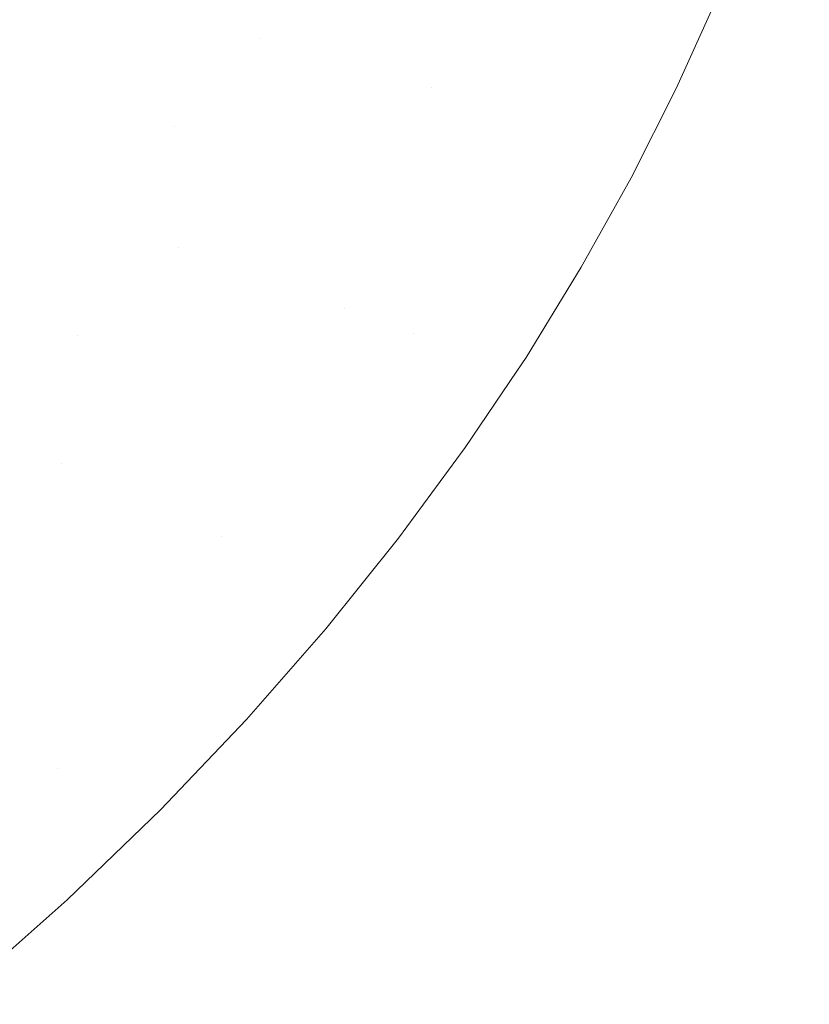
# Model space of a CAD drawing. Header units: centimetres. Extents: x -35.1 to 36.2, y 3.4 to 5.2.
# Tile 239 of 256: x 12.3078 to 12.3933, y 3.7003 to 3.8068. Entities that reach past the tile are written whole.
import ezdxf

# ---------------------------------------------------------------- set-up
doc = ezdxf.new("R2010")
doc.units = ezdxf.units.CM
doc.header["$LTSCALE"] = 2.54
doc.layers.add('Lucido design-1', color=7, linetype='Continuous')

# ---------------------------------------------------------------- blocks, each defined once
blk = doc.blocks.new('Gruppo-4-1')
at = {"color": 7, "linetype": 'Continuous', "lineweight": 9}
blk.add_3dface([(-34.95277, 5.10021, -1872.21551), (-34.95277, 3.50021, -1872.21551), (36.07969, 3.50021, -1872.21551), (36.07969, 5.10021, -1872.21551)], dxfattribs=at)
for points, invisible_edges in [([(36.07969, 5.10021, -1873.01551), (36.07969, 3.50021, -1873.01551), (12.18994, 3.63558, -1873.01551), (12.20771, 3.64312, -1873.01551)], 10), ([(36.07969, 5.10021, -1873.01551), (12.20771, 3.64312, -1873.01551), (12.22457, 3.65113, -1873.01551)], 9), ([(36.07969, 5.10021, -1873.01551), (12.22457, 3.65113, -1873.01551), (12.22936, 3.65366, -1873.01551)], 9), ([(12.22936, 3.65366, -1873.01551), (12.24051, 3.65956, -1873.01551), (36.07969, 5.10021, -1873.01551)], 10), ([(36.07969, 5.10021, -1873.01551), (12.24051, 3.65956, -1873.01551), (12.25551, 3.66832, -1873.01551)], 9), ([(36.07969, 5.10021, -1873.01551), (12.25551, 3.66832, -1873.01551), (12.26958, 3.67738, -1873.01551)], 9), ([(36.07969, 5.10021, -1873.01551), (12.26958, 3.67738, -1873.01551), (12.28275, 3.68666, -1873.01551)], 9), ([(36.07969, 5.10021, -1873.01551), (12.28275, 3.68666, -1873.01551), (12.29033, 3.6924, -1873.01551)], 9), ([(36.07969, 5.10021, -1873.01551), (12.29033, 3.6924, -1873.01551), (12.29558, 3.69667, -1873.01551)], 9), ([(12.29558, 3.69667, -1873.01551), (12.30202, 3.7019, -1873.01551), (36.07969, 5.10021, -1873.01551)], 10), ([(12.30202, 3.7019, -1873.01551), (12.31293, 3.71156, -1873.01551), (36.07969, 5.10021, -1873.01551)], 10), ([(36.07969, 5.10021, -1873.01551), (12.31293, 3.71156, -1873.01551), (12.32303, 3.7213, -1873.01551)], 9), ([(36.07969, 5.10021, -1873.01551), (12.32303, 3.7213, -1873.01551), (12.33235, 3.73108, -1873.01551)], 9), ([(36.07969, 5.10021, -1873.01551), (12.33235, 3.73108, -1873.01551), (12.34094, 3.74089, -1873.01551)], 9), ([(36.07969, 5.10021, -1873.01551), (12.34094, 3.74089, -1873.01551), (12.34882, 3.7507, -1873.01551)], 9), ([(36.07969, 5.10021, -1873.01551), (12.34882, 3.7507, -1873.01551), (12.35603, 3.7605, -1873.01551)], 9), ([(36.07969, 5.10021, -1873.01551), (12.35603, 3.7605, -1873.01551), (12.3616, 3.76877, -1873.01551), (12.36261, 3.77027, -1873.01551)], 9), ([(12.36261, 3.77027, -1873.01551), (12.36858, 3.78001, -1873.01551), (36.07969, 5.10021, -1873.01551)], 10), ([(36.07969, 5.10021, -1873.01551), (12.36858, 3.78001, -1873.01551), (12.37399, 3.7897, -1873.01551)], 9), ([(36.07969, 5.10021, -1873.01551), (12.37399, 3.7897, -1873.01551), (12.37884, 3.79935, -1873.01551)], 9), ([(36.07969, 5.10021, -1873.01551), (12.37884, 3.79935, -1873.01551), (12.38318, 3.80895, -1873.01551)], 9), ([(12.33963, 3.82636, -1873.00872), (12.33035, 3.80576, -1873.00872), (12.33181, 3.81703, -1873.00759)], 11), ([(12.33389, 3.80474, -1873.00978), (12.33035, 3.80576, -1873.00872), (12.33963, 3.82636, -1873.00872), (12.34328, 3.82556, -1873.00978)], 15), ([(12.34328, 3.82556, -1873.00978), (12.34698, 3.82475, -1873.01075), (12.33749, 3.80371, -1873.01075), (12.33389, 3.80474, -1873.00978)], 15), ([(12.34115, 3.80266, -1873.01164), (12.33749, 3.80371, -1873.01075), (12.34698, 3.82475, -1873.01075), (12.35074, 3.82393, -1873.01164)], 15), ([(12.35074, 3.82393, -1873.01164), (12.35454, 3.8231, -1873.01244), (12.34485, 3.8016, -1873.01244), (12.34115, 3.80266, -1873.01164)], 15), ([(12.34485, 3.8016, -1873.01244), (12.35454, 3.8231, -1873.01244), (12.35839, 3.82226, -1873.01315), (12.34859, 3.80053, -1873.01315)], 15), ([(12.34859, 3.80053, -1873.01315), (12.35839, 3.82226, -1873.01315), (12.36228, 3.82142, -1873.01377), (12.35238, 3.79944, -1873.01377)], 15), ([(12.35238, 3.79944, -1873.01377), (12.36228, 3.82142, -1873.01377), (12.36621, 3.82056, -1873.0143)], 11), ([(12.35238, 3.79944, -1873.01377), (12.36621, 3.82056, -1873.0143), (12.34295, 3.77556, -1873.0143)], 11), ([(12.36621, 3.82056, -1873.0143), (12.37016, 3.8197, -1873.01474), (12.34665, 3.77421, -1873.01474), (12.34295, 3.77556, -1873.0143)], 15), ([(12.35038, 3.77285, -1873.01508), (12.34665, 3.77421, -1873.01474), (12.37016, 3.8197, -1873.01474), (12.37414, 3.81883, -1873.01508)], 15), ([(12.37414, 3.81883, -1873.01508), (12.37813, 3.81796, -1873.01532), (12.35412, 3.77149, -1873.01532), (12.35038, 3.77285, -1873.01508)], 15), ([(12.33181, 3.81703, -1873.00759), (12.32686, 3.80676, -1873.00759), (12.32344, 3.80774, -1873.00638), (12.32834, 3.8179, -1873.00638)], 15), ([(12.35787, 3.77012, -1873.01547), (12.35412, 3.77149, -1873.01532), (12.37813, 3.81796, -1873.01532), (12.38214, 3.81709, -1873.01547)], 15), ([(12.33035, 3.80576, -1873.00872), (12.32686, 3.80676, -1873.00759), (12.33181, 3.81703, -1873.00759)], 11), ([(12.35787, 3.77012, -1873.01547), (12.38214, 3.81709, -1873.01547), (12.37884, 3.79935, -1873.01551), (12.37399, 3.7897, -1873.01551)], 11), ([(12.38214, 3.81709, -1873.01547), (12.38318, 3.80895, -1873.01551), (12.37884, 3.79935, -1873.01551)], 9), ([(12.30744, 3.81232, -1872.99931), (12.31049, 3.81145, -1873.00085), (12.30509, 3.80157, -1873.00085), (12.3021, 3.80254, -1872.99931)], 15), ([(12.30816, 3.80057, -1873.00233), (12.30509, 3.80157, -1873.00085), (12.31049, 3.81145, -1873.00085), (12.31361, 3.81055, -1873.00233)], 15), ([(12.31361, 3.81055, -1873.00233), (12.31682, 3.80964, -1873.00375), (12.31131, 3.79955, -1873.00375), (12.30816, 3.80057, -1873.00233)], 15), ([(12.31131, 3.79955, -1873.00375), (12.31682, 3.80964, -1873.00375), (12.32009, 3.8087, -1873.0051), (12.31453, 3.79851, -1873.0051)], 15), ([(12.31453, 3.79851, -1873.0051), (12.32009, 3.8087, -1873.0051), (12.32344, 3.80774, -1873.00638), (12.31782, 3.79744, -1873.00638)], 15), ([(12.31782, 3.79744, -1873.00638), (12.32344, 3.80774, -1873.00638), (12.32686, 3.80676, -1873.00759), (12.32118, 3.79635, -1873.00759)], 15), ([(12.32118, 3.79635, -1873.00759), (12.32686, 3.80676, -1873.00759), (12.33035, 3.80576, -1873.00872), (12.3246, 3.79524, -1873.00872)], 15), ([(12.3246, 3.79524, -1873.00872), (12.33035, 3.80576, -1873.00872), (12.33389, 3.80474, -1873.00978)], 11), ([(12.33389, 3.80474, -1873.00978), (12.32148, 3.78338, -1873.00978), (12.3246, 3.79524, -1873.00872)], 11), ([(12.33389, 3.80474, -1873.00978), (12.33749, 3.80371, -1873.01075), (12.32494, 3.78212, -1873.01075), (12.32148, 3.78338, -1873.00978)], 15), ([(12.32846, 3.78084, -1873.01164), (12.32494, 3.78212, -1873.01075), (12.33749, 3.80371, -1873.01075), (12.34115, 3.80266, -1873.01164)], 15), ([(12.34115, 3.80266, -1873.01164), (12.34485, 3.8016, -1873.01244), (12.33202, 3.77954, -1873.01244), (12.32846, 3.78084, -1873.01164)], 15), ([(12.30195, 3.7905, -1873.00233), (12.29894, 3.79159, -1873.00085), (12.30509, 3.80157, -1873.00085), (12.30816, 3.80057, -1873.00233)], 15), ([(12.30816, 3.80057, -1873.00233), (12.31131, 3.79955, -1873.00375), (12.30504, 3.78937, -1873.00375), (12.30195, 3.7905, -1873.00233)], 15), ([(12.34859, 3.80053, -1873.01315), (12.33563, 3.77822, -1873.01315), (12.33202, 3.77954, -1873.01244), (12.34485, 3.8016, -1873.01244)], 15), ([(12.31453, 3.79851, -1873.0051), (12.30819, 3.78822, -1873.0051), (12.30504, 3.78937, -1873.00375), (12.31131, 3.79955, -1873.00375)], 15), ([(12.35238, 3.79944, -1873.01377), (12.33927, 3.7769, -1873.01377), (12.33563, 3.77822, -1873.01315), (12.34859, 3.80053, -1873.01315)], 15), ([(12.31782, 3.79744, -1873.00638), (12.31142, 3.78705, -1873.00638), (12.30819, 3.78822, -1873.0051), (12.31453, 3.79851, -1873.0051)], 15), ([(12.34295, 3.77556, -1873.0143), (12.33927, 3.7769, -1873.01377), (12.35238, 3.79944, -1873.01377)], 11), ([(12.32118, 3.79635, -1873.00759), (12.31471, 3.78585, -1873.00759), (12.31142, 3.78705, -1873.00638), (12.31782, 3.79744, -1873.00638)], 15), ([(12.3246, 3.79524, -1873.00872), (12.31806, 3.78463, -1873.00872), (12.31471, 3.78585, -1873.00759), (12.32118, 3.79635, -1873.00759)], 15), ([(12.32148, 3.78338, -1873.00978), (12.31806, 3.78463, -1873.00872), (12.3246, 3.79524, -1873.00872)], 11), ([(12.29797, 3.77913, -1873.00375), (12.30504, 3.78937, -1873.00375), (12.30819, 3.78822, -1873.0051), (12.30105, 3.77787, -1873.0051)], 15), ([(12.35787, 3.77012, -1873.01547), (12.37399, 3.7897, -1873.01551), (12.36858, 3.78001, -1873.01551)], 9), ([(12.30105, 3.77787, -1873.0051), (12.30819, 3.78822, -1873.0051), (12.31142, 3.78705, -1873.00638), (12.3042, 3.77659, -1873.00638)], 15), ([(12.3042, 3.77659, -1873.00638), (12.31142, 3.78705, -1873.00638), (12.31471, 3.78585, -1873.00759), (12.30741, 3.77528, -1873.00759)], 15), ([(12.30741, 3.77528, -1873.00759), (12.31471, 3.78585, -1873.00759), (12.31806, 3.78463, -1873.00872), (12.31069, 3.77394, -1873.00872)], 15), ([(12.31069, 3.77394, -1873.00872), (12.31806, 3.78463, -1873.00872), (12.32148, 3.78338, -1873.00978), (12.31402, 3.77259, -1873.00978)], 15), ([(12.31402, 3.77259, -1873.00978), (12.32148, 3.78338, -1873.00978), (12.32494, 3.78212, -1873.01075)], 11), ([(12.32494, 3.78212, -1873.01075), (12.30898, 3.76027, -1873.01075), (12.31402, 3.77259, -1873.00978)], 11), ([(12.31233, 3.75875, -1873.01164), (12.30898, 3.76027, -1873.01075), (12.32494, 3.78212, -1873.01075), (12.32846, 3.78084, -1873.01164)], 15), ([(12.32846, 3.78084, -1873.01164), (12.33202, 3.77954, -1873.01244), (12.31571, 3.75721, -1873.01244), (12.31233, 3.75875, -1873.01164)], 15), ([(12.31914, 3.75565, -1873.01315), (12.31571, 3.75721, -1873.01244), (12.33202, 3.77954, -1873.01244), (12.33563, 3.77822, -1873.01315)], 15), ([(12.36858, 3.78001, -1873.01551), (12.36261, 3.77027, -1873.01551), (12.3616, 3.76877, -1873.01551), (12.35787, 3.77012, -1873.01547)], 12), ([(12.33563, 3.77822, -1873.01315), (12.33927, 3.7769, -1873.01377), (12.32261, 3.75408, -1873.01377), (12.31914, 3.75565, -1873.01315)], 15), ([(12.3261, 3.75249, -1873.0143), (12.32261, 3.75408, -1873.01377), (12.33927, 3.7769, -1873.01377), (12.34295, 3.77556, -1873.0143)], 15), ([(12.31069, 3.77394, -1873.00872), (12.30244, 3.76324, -1873.00872), (12.29925, 3.76469, -1873.00759), (12.30741, 3.77528, -1873.00759)], 15), ([(12.34295, 3.77556, -1873.0143), (12.34665, 3.77421, -1873.01474), (12.32962, 3.75089, -1873.01474), (12.3261, 3.75249, -1873.0143)], 15), ([(12.31402, 3.77259, -1873.00978), (12.30568, 3.76176, -1873.00978), (12.30244, 3.76324, -1873.00872), (12.31069, 3.77394, -1873.00872)], 15), ([(12.32962, 3.75089, -1873.01474), (12.34665, 3.77421, -1873.01474), (12.35038, 3.77285, -1873.01508)], 11), ([(12.30898, 3.76027, -1873.01075), (12.30568, 3.76176, -1873.00978), (12.31402, 3.77259, -1873.00978)], 11), ([(12.32962, 3.75089, -1873.01474), (12.35038, 3.77285, -1873.01508), (12.31193, 3.72582, -1873.01508)], 11), ([(12.35038, 3.77285, -1873.01508), (12.35412, 3.77149, -1873.01532), (12.31526, 3.72396, -1873.01532), (12.31193, 3.72582, -1873.01508)], 15), ([(12.3186, 3.72209, -1873.01547), (12.31526, 3.72396, -1873.01532), (12.35412, 3.77149, -1873.01532), (12.35787, 3.77012, -1873.01547)], 15), ([(12.3186, 3.72209, -1873.01547), (12.35787, 3.77012, -1873.01547), (12.34882, 3.7507, -1873.01551), (12.34094, 3.74089, -1873.01551)], 11), ([(12.35787, 3.77012, -1873.01547), (12.35603, 3.7605, -1873.01551), (12.34882, 3.7507, -1873.01551)], 9), ([(12.35787, 3.77012, -1873.01547), (12.3616, 3.76877, -1873.01551), (12.35603, 3.7605, -1873.01551)], 9), ([(12.29642, 3.75097, -1873.00978), (12.30568, 3.76176, -1873.00978), (12.30898, 3.76027, -1873.01075), (12.29962, 3.74935, -1873.01075)], 15), ([(12.29962, 3.74935, -1873.01075), (12.30898, 3.76027, -1873.01075), (12.31233, 3.75875, -1873.01164)], 11), ([(12.31233, 3.75875, -1873.01164), (12.29243, 3.73676, -1873.01164), (12.29962, 3.74935, -1873.01075)], 11), ([(12.31233, 3.75875, -1873.01164), (12.31571, 3.75721, -1873.01244), (12.2956, 3.73498, -1873.01244), (12.29243, 3.73676, -1873.01164)], 15), ([(12.29881, 3.73318, -1873.01315), (12.2956, 3.73498, -1873.01244), (12.31571, 3.75721, -1873.01244), (12.31914, 3.75565, -1873.01315)], 15), ([(12.31914, 3.75565, -1873.01315), (12.32261, 3.75408, -1873.01377), (12.30205, 3.73136, -1873.01377), (12.29881, 3.73318, -1873.01315)], 15), ([(12.30532, 3.72953, -1873.0143), (12.30205, 3.73136, -1873.01377), (12.32261, 3.75408, -1873.01377), (12.3261, 3.75249, -1873.0143)], 15), ([(12.3261, 3.75249, -1873.0143), (12.32962, 3.75089, -1873.01474), (12.30862, 3.72768, -1873.01474), (12.30532, 3.72953, -1873.0143)], 15), ([(12.31193, 3.72582, -1873.01508), (12.30862, 3.72768, -1873.01474), (12.32962, 3.75089, -1873.01474)], 11), ([(12.34094, 3.74089, -1873.01551), (12.33235, 3.73108, -1873.01551), (12.32303, 3.7213, -1873.01551), (12.3186, 3.72209, -1873.01547)], 12), ([(12.30532, 3.72953, -1873.0143), (12.30862, 3.72768, -1873.01474), (12.28339, 3.70506, -1873.01474), (12.28037, 3.70715, -1873.0143)], 15), ([(12.28644, 3.70295, -1873.01508), (12.28339, 3.70506, -1873.01474), (12.30862, 3.72768, -1873.01474), (12.31193, 3.72582, -1873.01508)], 15), ([(12.31193, 3.72582, -1873.01508), (12.31526, 3.72396, -1873.01532), (12.28949, 3.70084, -1873.01532), (12.28644, 3.70295, -1873.01508)], 15), ([(12.29256, 3.69873, -1873.01547), (12.28949, 3.70084, -1873.01532), (12.31526, 3.72396, -1873.01532), (12.3186, 3.72209, -1873.01547)], 15), ([(12.31293, 3.71156, -1873.01551), (12.30202, 3.7019, -1873.01551), (12.29256, 3.69873, -1873.01547), (12.3186, 3.72209, -1873.01547)], 14), ([(12.3186, 3.72209, -1873.01547), (12.32303, 3.7213, -1873.01551), (12.31293, 3.71156, -1873.01551)], 9)]:
    blk.add_3dface(points, dxfattribs=dict(at, invisible_edges=invisible_edges))

msp = doc.modelspace()

# ---------------------------------------------------------------- block references
at = {"layer": 'Lucido design-1', "color": 7}
msp.add_blockref('Gruppo-4-1', (0, 0), dxfattribs=at)

doc.saveas('drawing.dxf')
